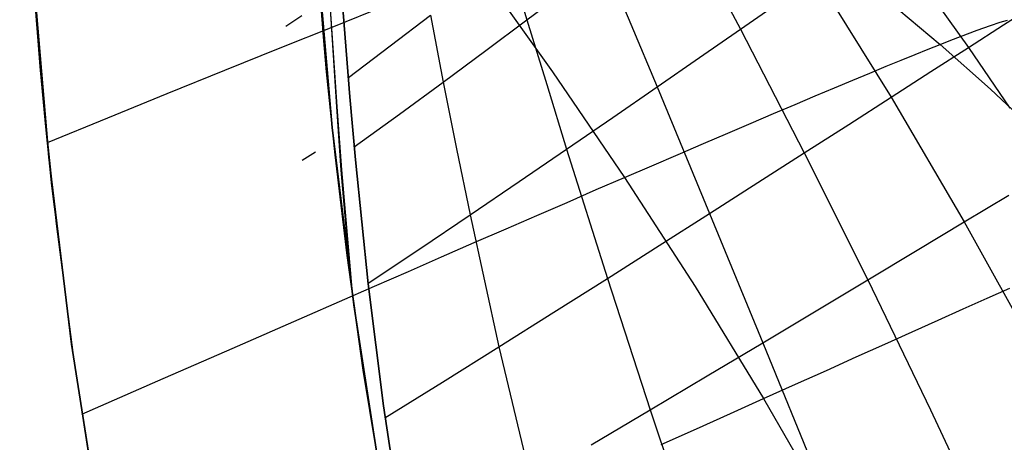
# Model space of a CAD drawing. Header units: millimetres. Extents: x -58 to 58, y -58 to 58.
# Tile 14 of 74: x -57.5 to -47.13, y -8.95 to -4.5. Entities that reach past the tile are written whole.
import ezdxf

# ---------------------------------------------------------------- set-up
doc = ezdxf.new("R2010")
doc.units = ezdxf.units.MM
doc.header["$MEASUREMENT"] = 0
doc.layers.add('Predefinito', color=5, linetype='Continuous')

msp = doc.modelspace()

# ---------------------------------------------------------------- linework, layer by layer
at = {"layer": 'Predefinito', "color": 9}
for points in [[(-57.5, 0), (-57.466, -1.985), (-57.363, -3.967), (-57.192, -5.945), (-56.953, -7.915), (-56.645, -9.876), (-56.271, -11.825), (-55.829, -13.761), (-55.321, -15.679), (-54.747, -17.58), (-54.107, -19.459), (-53.403, -21.315), (-52.636, -23.145)], [(-52.636, -23.145), (-53.403, -21.315), (-54.107, -19.459), (-54.747, -17.58), (-55.321, -15.679), (-55.829, -13.761), (-56.271, -11.825), (-56.645, -9.876), (-56.953, -7.915), (-57.192, -5.945), (-57.363, -3.967), (-57.466, -1.985), (-57.5, 0)], [(-54.5, 0), (-54.468, -1.881), (-54.37, -3.76), (-54.208, -5.634), (-53.981, -7.502), (-53.69, -9.361), (-53.335, -11.208), (-52.916, -13.043), (-52.435, -14.861), (-51.89, -16.662), (-51.284, -18.444), (-50.617, -20.203), (-49.89, -21.938)], [(-49.89, -21.938), (-50.617, -20.203), (-51.284, -18.444), (-51.89, -16.662), (-52.435, -14.861), (-52.916, -13.043), (-53.335, -11.208), (-53.69, -9.361), (-53.981, -7.502), (-54.208, -5.634), (-54.37, -3.76), (-54.468, -1.881), (-54.5, 0)]]:
    msp.add_lwpolyline(points, dxfattribs=at)
at = {"layer": 'Predefinito', "color": 9, "extrusion": (-0.174372, 0.935828, -0.3063)}
msp.add_lwpolyline([(54.249, 29.34), (54.009, 29.735)], dxfattribs=at)
at = {"layer": 'Predefinito', "color": 9, "extrusion": (-0.174372, 0.935828, 0.3063)}
msp.add_lwpolyline([(54.249, 332.395), (54.009, 332)], dxfattribs=at)
at = {"layer": 'Predefinito', "color": 9, "extrusion": (-0.1903, 0.932647, -0.306523)}
msp.add_lwpolyline([(54.223, 29.342), (53.991, 29.689)], dxfattribs=at)
at = {"layer": 'Predefinito', "color": 9, "extrusion": (-0.1903, 0.932647, 0.306523)}
msp.add_lwpolyline([(54.223, 332.367), (53.991, 332.019)], dxfattribs=at)
at = {"layer": 'Predefinito', "color": 9, "extrusion": (-0.204792, 0.930106, -0.304898)}
msp.add_lwpolyline([(54.204, 29.339), (53.984, 29.643)], dxfattribs=at)
at = {"layer": 'Predefinito', "color": 9, "extrusion": (-0.204792, 0.930106, 0.304898)}
msp.add_lwpolyline([(54.204, 332.567), (53.984, 332.263)], dxfattribs=at)
at = {"layer": 'Predefinito', "color": 9, "extrusion": (-0.229253, 0.926934, -0.297047)}
msp.add_lwpolyline([(54.192, 29.291), (54.001, 29.519)], dxfattribs=at)
at = {"layer": 'Predefinito', "color": 9, "extrusion": (-0.229253, 0.926934, 0.297047)}
msp.add_lwpolyline([(54.192, 333.557), (54.001, 333.328)], dxfattribs=at)
at = {"layer": 'Predefinito', "color": 9, "extrusion": (-0.247763, 0.925861, -0.285297)}
msp.add_lwpolyline([(54.217, 29.161), (54.059, 29.33)], dxfattribs=at)
at = {"layer": 'Predefinito', "color": 9, "extrusion": (-0.247763, 0.925861, 0.285298)}
msp.add_lwpolyline([(54.217, 335.046), (54.059, 334.877)], dxfattribs=at)
at = {"layer": 'Predefinito', "color": 9}
for points in [[(-54.485, -1.272, 349.433), (-54.474, -1.386, 349.51), (-54.463, -1.501, 349.584), (-54.451, -1.618, 349.655), (-54.44, -1.736, 349.723), (-54.431, -1.83, 349.775), (-54.421, -1.925, 349.825), (-54.403, -2.116, 349.92), (-54.385, -2.309, 350.008), (-54.368, -2.502, 350.09), (-54.352, -2.694, 350.166), (-54.336, -2.886, 350.236), (-54.321, -3.077, 350.301), (-54.306, -3.268, 350.362), (-54.292, -3.457, 350.417), (-54.278, -3.646, 350.469), (-54.252, -4.018, 350.561), (-54.227, -4.382, 350.641), (-54.159, -5.414, 350.836), (-54.111, -6.079, 350.944), (-53.993, -7.415, 351.128)], [(-54.484, -1.302, 30.541), (-54.474, -1.409, 30.47), (-54.463, -1.517, 30.401), (-54.453, -1.627, 30.334), (-54.442, -1.738, 30.27), (-54.433, -1.832, 30.218), (-54.424, -1.927, 30.168), (-54.406, -2.118, 30.073), (-54.388, -2.311, 29.985), (-54.371, -2.504, 29.903), (-54.355, -2.696, 29.827), (-54.339, -2.888, 29.757), (-54.324, -3.08, 29.692), (-54.309, -3.27, 29.632), (-54.295, -3.46, 29.576), (-54.281, -3.648, 29.525), (-54.255, -4.02, 29.433), (-54.23, -4.385, 29.353), (-54.163, -5.417, 29.158), (-54.115, -6.082, 29.05), (-54.011, -7.288, 28.883)], [(-53.829, -7.273, 29.093), (-53.285, -6.911, 29.824), (-52.755, -6.554, 30.579), (-52.238, -6.203, 31.357), (-51.737, -5.861, 32.159), (-51.252, -5.528, 32.985), (-50.785, -5.205, 33.833), (-50.336, -4.895, 34.704), (-49.906, -4.597, 35.597), (-49.496, -4.313, 36.511), (-49.108, -4.044, 37.447), (-48.742, -3.79, 38.399), (-48.398, -3.553, 39.367), (-48.078, -3.331, 40.348), (-47.779, -3.126, 41.342), (-47.503, -2.935, 42.348), (-47.248, -2.761, 43.363), (-47.015, -2.601, 44.388)], [(-53.829, -7.273, 350.907), (-53.285, -6.911, 350.176), (-52.755, -6.554, 349.421), (-52.238, -6.203, 348.643), (-51.737, -5.861, 347.841), (-51.252, -5.528, 347.015), (-50.785, -5.205, 346.167), (-50.336, -4.895, 345.296), (-49.906, -4.597, 344.403), (-49.496, -4.313, 343.489), (-49.108, -4.044, 342.553), (-48.742, -3.79, 341.601), (-48.398, -3.553, 340.633), (-48.078, -3.331, 339.652), (-47.779, -3.126, 338.658), (-47.503, -2.935, 337.652), (-47.248, -2.761, 336.637), (-47.015, -2.601, 335.612)], [(-57.208, -5.792, 30), (-56.57, -5.531, 30.986), (-55.946, -5.277, 32), (-55.34, -5.031, 33.044), (-54.754, -4.795, 34.118), (-54.19, -4.568, 35.22), (-53.651, -4.353, 36.35), (-53.14, -4.152, 37.51), (-52.659, -3.964, 38.698), (-52.212, -3.792, 39.914), (-51.797, -3.635, 41.156), (-51.417, -3.494, 42.422), (-51.072, -3.369, 43.709), (-50.761, -3.261, 45.014), (-50.486, -3.168, 46.336), (-50.247, -3.093, 47.672), (-50.045, -3.034, 49.019), (-49.879, -2.992, 50.376), (-49.746, -2.964, 51.74), (-49.642, -2.949, 53.11), (-49.563, -2.943, 54.485), (-49.466, -2.951, 57.242), (-49.422, -2.968, 60)], [(-57.208, -5.792, 350), (-56.57, -5.531, 349.014), (-55.946, -5.277, 348), (-55.34, -5.031, 346.956), (-54.754, -4.795, 345.882), (-54.19, -4.568, 344.78), (-53.651, -4.353, 343.65), (-53.14, -4.152, 342.49), (-52.659, -3.964, 341.302), (-52.212, -3.792, 340.086), (-51.797, -3.635, 338.844), (-51.417, -3.494, 337.578), (-51.072, -3.369, 336.291), (-50.761, -3.261, 334.986), (-50.486, -3.168, 333.664), (-50.247, -3.093, 332.328), (-50.045, -3.034, 330.981), (-49.879, -2.992, 329.624), (-49.746, -2.964, 328.26), (-49.642, -2.949, 326.89), (-49.563, -2.943, 325.515), (-49.466, -2.951, 322.758), (-49.422, -2.968, 320)], [(-52.361, -3.82, 32.587), (-52.156, -4.501, 32.428), (-51.947, -5.182, 32.287), (-51.737, -5.861, 32.159), (-51.308, -7.222, 31.93), (-50.858, -8.608, 31.731), (-50.388, -10.01, 31.565)], [(-52.361, -3.82, 347.413), (-52.156, -4.501, 347.572), (-51.947, -5.182, 347.713), (-51.737, -5.861, 347.841), (-51.308, -7.222, 348.07), (-50.858, -8.608, 348.269), (-50.388, -10.01, 348.435)], [(-51.338, -3.886, 34.123), (-51.061, -4.545, 33.971), (-50.785, -5.205, 33.833), (-50.232, -6.539, 33.583), (-49.671, -7.901, 33.364), (-49.104, -9.286, 33.18)], [(-51.338, -3.886, 345.877), (-51.061, -4.545, 346.029), (-50.785, -5.205, 346.167), (-50.232, -6.539, 346.417), (-49.671, -7.901, 346.636), (-49.104, -9.286, 346.82)], [(-52.659, -3.964, 38.698), (-51.886, -5.048, 38.526), (-51.127, -6.16, 38.38), (-50.384, -7.307, 38.244), (-49.662, -8.488, 38.119), (-48.963, -9.699, 38.01)], [(-52.659, -3.964, 341.302), (-51.886, -5.048, 341.474), (-51.127, -6.16, 341.62), (-50.384, -7.307, 341.756), (-49.662, -8.488, 341.881), (-48.963, -9.699, 341.99)], [(-50.247, -3.955, 35.742), (-49.906, -4.597, 35.597), (-49.233, -5.9, 35.333), (-48.564, -7.238, 35.101), (-47.903, -8.606, 34.904), (-47.254, -9.995, 34.741)], [(-50.247, -3.955, 344.258), (-49.906, -4.597, 344.403), (-49.233, -5.9, 344.667), (-48.564, -7.238, 344.899), (-47.903, -8.606, 345.096), (-47.254, -9.995, 345.259)], [(-49.108, -4.044, 37.447), (-48.319, -5.315, 37.177), (-47.548, -6.628, 36.938), (-46.797, -7.978, 36.734)], [(-49.108, -4.044, 342.553), (-48.319, -5.315, 342.823), (-47.548, -6.628, 343.062), (-46.797, -7.978, 343.266)], [(-53.975, -5.836, 29.3), (-53.499, -5.493, 30.049), (-53.037, -5.155, 30.82), (-52.588, -4.824, 31.613), (-52.156, -4.501, 32.428), (-51.739, -4.188, 33.265)], [(-53.975, -5.836, 350.7), (-53.499, -5.493, 349.951), (-53.037, -5.155, 349.18), (-52.588, -4.824, 348.387), (-52.156, -4.501, 347.572), (-51.739, -4.188, 346.735)], [(-47.948, -4.166, 39.229), (-47.503, -4.791, 39.098), (-47.066, -5.429, 38.975)], [(-47.948, -4.166, 340.771), (-47.503, -4.791, 340.902), (-47.066, -5.429, 341.025)], [(-57.338, -4.317, 349.9), (-57.323, -4.509, 349.921), (-57.304, -4.74, 349.941), (-57.28, -5.026, 349.961), (-57.222, -5.647, 349.99), (-57.115, -6.647, 350.009), (-56.925, -8.112, 350.008), (-56.66, -9.793, 350)], [(-56.673, -9.715, 30.003), (-56.938, -8.016, 29.998), (-57.16, -6.247, 29.991), (-57.228, -5.591, 30.005), (-57.283, -4.991, 30.034), (-57.306, -4.721, 30.054), (-57.323, -4.503, 30.075), (-57.337, -4.321, 30.096)], [(-53.47, -9.865, 28.8), (-53.668, -8.566, 28.935), (-53.828, -7.279, 29.093), (-53.962, -5.974, 29.278), (-54.02, -5.312, 29.389), (-54.103, -4.285, 29.589)], [(-54.103, -4.285, 350.411), (-54.02, -5.312, 350.611), (-53.962, -5.974, 350.722), (-53.828, -7.279, 350.907), (-53.668, -8.566, 351.065), (-53.471, -9.865, 351.2)], [(-53.651, -8.691, 28.921), (-53.045, -8.314, 29.636), (-52.451, -7.943, 30.376), (-51.872, -7.579, 31.14), (-51.308, -7.222, 31.93), (-50.761, -6.875, 32.744), (-50.232, -6.539, 33.583), (-49.722, -6.213, 34.446), (-49.233, -5.9, 35.333), (-48.764, -5.6, 36.244), (-48.319, -5.315, 37.177), (-47.899, -5.045, 38.129), (-47.503, -4.791, 39.098), (-47.133, -4.553, 40.083), (-46.787, -4.331, 41.083)], [(-53.651, -8.691, 351.079), (-53.045, -8.314, 350.364), (-52.451, -7.943, 349.624), (-51.872, -7.579, 348.86), (-51.308, -7.222, 348.07), (-50.761, -6.875, 347.256), (-50.232, -6.539, 346.417), (-49.722, -6.213, 345.554), (-49.233, -5.9, 344.667), (-48.764, -5.6, 343.756), (-48.319, -5.315, 342.823), (-47.899, -5.045, 341.871), (-47.503, -4.791, 340.902), (-47.133, -4.553, 339.917), (-46.787, -4.331, 338.917)], [(-48.347, -4.304, 48.834), (-47.802, -4.758, 48.78), (-47.27, -5.229, 48.728), (-46.75, -5.717, 48.677)], [(-48.347, -4.304, 331.166), (-47.802, -4.758, 331.22), (-47.27, -5.229, 331.272), (-46.75, -5.717, 331.323)], [(-54.325, -4.359, 350.791), (-54.299, -4.675, 350.841), (-54.226, -5.459, 350.941), (-54.178, -5.915, 350.991), (-54.052, -6.972, 351.09), (-53.882, -8.18, 351.189), (-53.673, -9.457, 351.287)], [(-53.672, -9.464, 28.713), (-53.881, -8.188, 28.811), (-54.051, -6.98, 28.909), (-54.177, -5.921, 29.008), (-54.266, -5.047, 29.108), (-54.299, -4.678, 29.158), (-54.325, -4.361, 29.209)], [(-54.037, -5.106, 29.426), (-53.597, -4.775, 30.185), (-53.171, -4.45, 30.964)], [(-54.037, -5.106, 350.574), (-53.597, -4.775, 349.815), (-53.171, -4.45, 349.036)], [(-53.171, -4.45, 30.964), (-53.037, -5.155, 30.82), (-52.898, -5.857, 30.693), (-52.755, -6.554, 30.579), (-52.451, -7.943, 30.376), (-52.114, -9.35, 30.201)], [(-53.171, -4.45, 349.036), (-53.037, -5.155, 349.18), (-52.898, -5.857, 349.307), (-52.755, -6.554, 349.421), (-52.451, -7.943, 349.624), (-52.114, -9.35, 349.799)], [(-56.845, -8.654, 30), (-56.044, -8.303, 30.921), (-55.261, -7.96, 31.878), (-54.5, -7.627, 32.872), (-53.763, -7.305, 33.902), (-53.405, -7.149, 34.43), (-53.054, -6.996, 34.968), (-52.711, -6.846, 35.514), (-52.376, -6.701, 36.069), (-52.05, -6.559, 36.634), (-51.733, -6.422, 37.207), (-51.425, -6.288, 37.789), (-51.127, -6.16, 38.38), (-50.839, -6.036, 38.979), (-50.562, -5.916, 39.588), (-50.294, -5.802, 40.204), (-50.038, -5.692, 40.828), (-49.792, -5.587, 41.459), (-49.556, -5.487, 42.097), (-49.331, -5.391, 42.742), (-49.117, -5.301, 43.393), (-48.914, -5.216, 44.05), (-48.722, -5.135, 44.712), (-48.541, -5.06, 45.38), (-48.371, -4.989, 46.052), (-48.212, -4.924, 46.728), (-48.064, -4.864, 47.409), (-47.927, -4.808, 48.093), (-47.802, -4.758, 48.78), (-47.689, -4.713, 49.47), (-47.586, -4.674, 50.163), (-47.411, -4.608, 51.555), (-47.273, -4.558, 52.954), (-47.168, -4.524, 54.36), (-47.091, -4.502, 55.769)], [(-56.845, -8.654, 350), (-56.044, -8.303, 349.079), (-55.261, -7.96, 348.122), (-54.5, -7.627, 347.128), (-53.763, -7.305, 346.098), (-53.405, -7.149, 345.57), (-53.054, -6.996, 345.032), (-52.711, -6.846, 344.486), (-52.376, -6.701, 343.931), (-52.05, -6.559, 343.366), (-51.733, -6.422, 342.793), (-51.425, -6.288, 342.211), (-51.127, -6.16, 341.62), (-50.839, -6.036, 341.021), (-50.562, -5.916, 340.412), (-50.294, -5.802, 339.796), (-50.038, -5.692, 339.172), (-49.792, -5.587, 338.541), (-49.556, -5.487, 337.903), (-49.331, -5.391, 337.258), (-49.117, -5.301, 336.607), (-48.914, -5.216, 335.95), (-48.722, -5.135, 335.288), (-48.541, -5.06, 334.62), (-48.371, -4.989, 333.948), (-48.212, -4.924, 333.272), (-48.064, -4.864, 332.591), (-47.927, -4.808, 331.907), (-47.802, -4.758, 331.22), (-47.689, -4.713, 330.53), (-47.586, -4.674, 329.837), (-47.411, -4.608, 328.445), (-47.273, -4.558, 327.046), (-47.168, -4.524, 325.64), (-47.091, -4.502, 324.231)], [(-51.478, -8.975, 30.953), (-50.858, -8.608, 31.731), (-50.255, -8.249, 32.535), (-49.671, -7.901, 33.364), (-49.107, -7.564, 34.22), (-48.564, -7.238, 35.101), (-48.043, -6.926, 36.007), (-47.548, -6.628, 36.938), (-47.078, -6.346, 37.89)], [(-51.478, -8.975, 349.047), (-50.858, -8.608, 348.269), (-50.255, -8.249, 347.465), (-49.671, -7.901, 346.636), (-49.107, -7.564, 345.78), (-48.564, -7.238, 344.899), (-48.043, -6.926, 343.993), (-47.548, -6.628, 343.062), (-47.078, -6.346, 342.11)], [(-50.741, -8.973, 36.394), (-50.37, -8.806, 36.959), (-50.01, -8.644, 37.534), (-49.662, -8.488, 38.119), (-49.325, -8.336, 38.715), (-49, -8.191, 39.32), (-48.687, -8.05, 39.935), (-48.386, -7.915, 40.559), (-48.098, -7.786, 41.191), (-47.822, -7.662, 41.832), (-47.558, -7.544, 42.48), (-47.306, -7.432, 43.135), (-47.067, -7.325, 43.797)], [(-50.741, -8.973, 343.606), (-50.37, -8.806, 343.041), (-50.01, -8.644, 342.466), (-49.662, -8.488, 341.881), (-49.325, -8.336, 341.285), (-49, -8.191, 340.68), (-48.687, -8.05, 340.065), (-48.386, -7.915, 339.441), (-48.098, -7.786, 338.809), (-47.822, -7.662, 338.168), (-47.558, -7.544, 337.52), (-47.306, -7.432, 336.865), (-47.067, -7.325, 336.203)]]:
    msp.add_polyline3d(points, dxfattribs=at)

doc.saveas('drawing.dxf')
